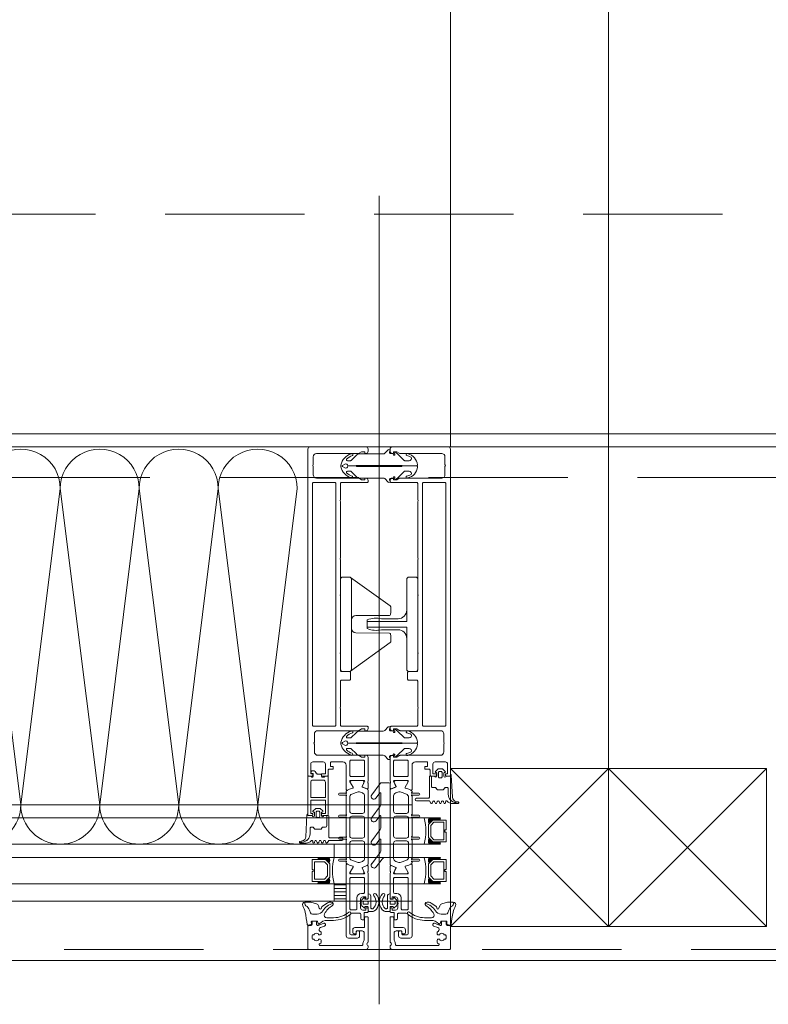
# Model space of a CAD drawing. Header units: millimetres. Extents: x 144573 to 336993, y 74252 to 247042.
# Tile 108 of 256: x 157973 to 158314, y 174595 to 175044. Entities that reach past the tile are written whole.
import ezdxf

# ---------------------------------------------------------------- set-up
doc = ezdxf.new("R2010")
doc.units = ezdxf.units.MM
doc.linetypes.add('ČÁRKOVANÁ', pattern=[19.05, 12.7, -6.35])
doc.layers.add('FASÁDA DETAILNÍ', color=255, linetype='Continuous', lineweight=0)
doc.layers.add('NOVA', color=255, linetype='Continuous', lineweight=0)

# ---------------------------------------------------------------- blocks, each defined once
blk = doc.blocks.new('244748_a')
blk.add_lwpolyline([(8.32, -1.69, 0.082248), (6.34, -0.9, -1.09695), (6.94, -0.1, -0.315353), (11.26, -5.15, -0.480529), (10.87, -5.64), (4.27, -5.64), (4.08, -5.45), (-16.53, -5.45), (-16.72, -5.64), (-20.43, -5.64, 0.574019), (-21.93, -4.78), (-22.99, -5.4, 0.524827), (-22.99, -5.9), (-21.93, -6.52, 0.574021), (-20.43, -5.66), (-16.72, -5.66), (-16.53, -5.85), (4.08, -5.85), (4.27, -5.66), (10.87, -5.66, -0.480529), (11.26, -6.15, -0.326229), (6.88, -11.09, -1.09695), (6.28, -10.3, 0.081457), (8.32, -9.61, 0.599203), (7.48, -8.05), (5.52, -8.05, 0.198965), (5.17, -8.2), (2.22, -11.15), (0.93, -12.01, -0.738038), (0.51, -11.62), (0.87, -11, 1), (0.35, -10.7), (0, -11.3), (-0.98, -11.3, 0.619205), (-1.45, -12.06), (-1.28, -12.43, -0.808139), (-2.04, -13.04), (-3.63, -11.44, 0.198906), (-4.34, -11.15), (-14.99, -11.15, -0.198936), (-16.76, -10.42), (-18.98, -8.2, 0.198942), (-19.33, -8.05), (-20.67, -8.05, 0.500217), (-21.09, -8.73, 0.122037), (-18.5, -10.27, -1.093735), (-19.1, -11.07, -0.240768), (-23.7, -6.07, -0.106226), (-23.7, -5.23, -0.256232), (-19, -0.13, -1.093735), (-18.4, -0.92, 0.116856), (-21.09, -2.57, 0.500217), (-20.67, -3.25), (-19.33, -3.25, 0.198942), (-18.98, -3.1), (-16.75, -0.88, -0.198936), (-14.99, -0.15), (-4.34, -0.15, 0.198907), (-3.63, 0.14), (-2.04, 1.74, -0.808139), (-1.28, 1.13), (-1.45, 0.76, 0.619205), (-0.98, 0), (0, 0), (0.35, -0.6, 1), (0.87, -0.3), (0.51, 0.32, -0.738038), (0.93, 0.71), (2.22, -0.15), (5.17, -3.1, 0.198965), (5.52, -3.25), (7.48, -3.25, 0.599203)], format="xyb", close=True)
blk = doc.blocks.new('236134_0100_s_v')
for points in [[(22.8, -23), (22.8, -5), (42, -5, 0.414214), (43, -4), (43, -1, 0.414214), (42, 0), (1, 0, 0.414214), (0, -1), (0, -4, 0.414214), (1, -5), (20.2, -5), (20.2, -23)], [(15, -5, -0.414214), (19, -9), (19, -16.57, 0.165764), (19.53, -23), (23.47, -23, 0.165764), (24, -16.57), (24, -9, -0.414214), (28, -5)]]:
    blk.add_lwpolyline(points, format="xyb")
blk = doc.blocks.new('236134_0200_s_v')
for points in [[(19.58, 5, -0.41166), (17.58, 6.98), (17.45, 22.25, 0.344217), (17.07, 22.73), (16, 23), (14, 23, 0.240828), (13.19, 22.59), (0.19, 4.59)], [(23.42, 5, 0.41166), (25.42, 6.98), (25.55, 22.25, -0.344217), (25.93, 22.73), (27, 23), (29, 23, -0.240828), (29.81, 22.59), (42.81, 4.59)]]:
    blk.add_lwpolyline(points, format="xyb")
blk.add_lwpolyline([(42, 5), (1, 5, 0.414214), (0, 4), (0, 1, 0.414214), (1, 0), (42, 0, 0.414214), (43, 1), (43, 4, 0.414214)], format="xyb", close=True)
blk = doc.blocks.new('284336')
for points in [[(-0.7, -9.6), (-10, -9.6, 0.414511), (-10.51, -10.11), (-10.51, -15.51, -1), (-11.69, -15.51), (-11.69, -9.6), (-12.69, -8.95, -0.668884), (-12.6, -8.23), (-11.99, -8.01, 0.766384), (-11.99, -7.21), (-12.6, -6.99, -0.76831), (-12.6, -6.23), (-11.99, -6.01, 0.766384), (-11.99, -5.21), (-12.6, -4.99, -0.76831), (-12.6, -4.23), (-11.99, -4.01, 0.766384), (-11.99, -3.21), (-12.6, -2.99, -0.877523), (-12.5, -2.22), (-12.1, -2.22, 0.698129), (-11.83, -1.5, -0.220231), (-12.89, 0.78), (-12.89, 3.45, -0.157143), (-12.82, 3.68), (-12.69, 3.42, -0.067482), (-12.48, 2.53, 0.393136), (-8.66, -1.02), (-6.1, -1.02, -0.414214), (-5.61, -1.51), (-5.61, -2.22, -0.267949), (-5.85, -2.65), (-6.35, -2.93, 0.267949), (-6.61, -3.38), (-6.61, -5.84, 0.267949), (-6.35, -6.29), (-5.85, -6.57, -0.267949), (-5.61, -7), (-5.61, -8.11, 0.414215), (-5.1, -8.62), (-0.41, -8.62), (-0.41, -9.31, -0.414212), (-0.7, -9.6)], [(-0.41, 0), (-0.41, -2, 0.990243), (-0.4, -3.02), (0.9, -3.02, 0.414214), (1.21, -2.71), (1.21, -2.61, -0.668123), (1.71, -2.4), (2.75, -3.45, -0.199004), (2.89, -3.79), (2.89, -5.43, -0.199038), (2.75, -5.77), (1.71, -6.82, -0.668191), (1.21, -6.61), (1.21, -6.51, 0.414214), (0.9, -6.2), (-0.4, -6.2, 0.990269), (-0.41, -7.22), (-0.41, -8.6), (-5.1, -8.6, -0.414215), (-5.59, -8.11), (-5.59, -7, 0.267949), (-5.84, -6.56), (-6.34, -6.27, -0.267949), (-6.59, -5.84), (-6.59, -3.38, -0.267949), (-6.34, -2.95), (-5.84, -2.66, 0.267949), (-5.59, -2.22), (-5.59, -1.51, 0.414214), (-6.1, -1), (-8.66, -1, -0.393156), (-12.46, 2.53, 0.067572), (-12.67, 3.43), (-12.8, 3.7, -0.637545), (-12.12, 3.53), (-11.92, 2.53, 0.344315), (-10.06, 0.91), (0, 0.38, -0.406913), (0.39, 0), (-0.41, 0)], [(1.7, -4.31, 0.414235), (1.2, -3.81), (-0.7, -3.81, 0.414214), (-1.2, -4.31), (-1.2, -4.91, 0.414214), (-0.7, -5.41), (1.2, -5.41, 0.414235), (1.7, -4.91), (1.7, -4.31)]]:
    blk.add_lwpolyline(points, format="xyb", close=True)
blk = doc.blocks.new('nesystémový nástavec 18')
for p, q in [((-17.5, 9.3), (-15.36, 9.3)), ((-15.36, 9.3), (0, 9.3)), ((0, 9.3), (0, 7.8)), ((-18, 6.8), (-18, 8.8)), ((-17, 6.3), (-17.5, 6.3)), ((-11, 8), (-17, 8)), ((-17, 8), (-17, 6.3)), ((-11, 1.3), (-11, 8)), ((-2.8, 8), (-9.7, 8)), ((-9.7, 1.3), (-9.7, 8)), ((-1.8, 2.3), (-1.8, 7)), ((-0.5, 7.3), (-0.5, 6.8)), ((0, 6.3), (0.55, 6.3)), ((0.55, 6.3), (0.95, 5.9)), ((0.95, 5.9), (0.95, 4.8)), ((0.95, 4.8), (0.95, 4.14)), ((-18, 0.5), (-18, 1.8)), ((-17.5, 2.3), (-17, 2.3)), ((-1.8, 0), (-17.5, 0)), ((-17, 2.3), (-17, 1.3)), ((-17, 1.3), (-11, 1.3)), ((-9.7, 1.3), (-2.8, 1.3)), ((0, 0), (-1.8, 0)), ((-0.4, 2.23), (-0.5, 2.04)), ((-0.5, 2.04), (-0.5, 2)), ((1.2, 2.44), (0, 2.44)), ((0, 1.5), (0, 0)), ((0.95, 4.14), (1.2, 4.14)), ((1.2, 1.85), (1.2, 2.44)), ((1.4, 3.94), (1.4, 3.84)), ((1.6, 3.64), (1.6, 3.64)), ((1.8, 1.37), (1.7, 1.35)), ((2.25, 1.63), (1.8, 1.37)), ((2.4, 2.84), (2.4, 1.89))]:
    blk.add_line(p, q)
for centre, radius, start, end in [((-17.5, 8.8), 0.5, 90, 180), ((-15.36, 9.8), 0.5, 270, 270.084), ((-17.5, 6.8), 0.5, 180.0012, 269.9988), ((-2.8, 7), 1, 0, 90), ((0, 7.3), 0.5, 89.9955, 180.0071), ((0, 6.8), 0.5, 179.9949, 270.006), ((0.75, 4.8), 0.2, 359.9656, 0.0344), ((-17.5, 1.8), 0.5, 89.999, 180.0002), ((-17.5, 0.5), 0.5, 180, 270), ((-2.8, 2.3), 1, 270, 0), ((0, 2), 0.5, 179.9716, 270.0327), ((0, 1.94), 0.5, 89.9975, 144.0007), ((1.2, 3.94), 0.2, 359.9707, 90.0249), ((1.7, 1.85), 0.5, 179.9991, 270), ((1.6, 3.84), 0.2, 179.9737, 270.035), ((1.6, 2.84), 0.8, 0.0065, 89.9919), ((2.1, 1.89), 0.3, 299.9815, 0.0183)]:
    blk.add_arc(centre, radius, start, end)
blk = doc.blocks.new('433270')
blk.add_lwpolyline([(1, 0, 0.414364), (0, -1), (0, -1.4, 0.255924), (0.23, -1.83, -0.547723), (0.23, -3.17, 0.255924), (0, -3.6), (0, -14.6, 0.414214), (0.3, -14.9), (1.2, -14.9, 0.414214), (1.7, -14.4), (1.7, -10.3, -0.414214), (2, -10), (6, -10, 0.414248), (7, -9), (7, -7.7, 0.414179), (6.5, -7.2), (5.7, -7.2, 0.414232), (5.4, -7.5), (5.4, -8.2, -0.414198), (5.1, -8.5), (2.8, -8.5, -0.414204), (1.8, -7.5), (1.8, -4.49, -0.147432), (1.97, -3.94, 0.147461), (2.4, -2.5), (2.4, -2.3, -0.414214), (2.9, -1.8), (21.87, -1.8, -0.668178), (22.22, -2.65), (22.16, -2.72, 1), (21.59, -3.29), (21.52, -3.35, 0.198912), (21.38, -3.71), (21.38, -4.05, 0.414214), (22.08, -4.75), (22.38, -4.75, 0.576988), (22.64, -4.3, -0.311246), (24.56, -4.3, 0.576988), (24.82, -4.75), (25.3, -4.75, -0.260065), (25.3, -6.65), (24.82, -6.65, 0.576988), (24.56, -7.1, -0.311246), (22.64, -7.1, 0.576988), (22.38, -6.65), (22.08, -6.65, 0.414214), (21.38, -7.35), (21.38, -7.61, 0.267949), (21.63, -8.04), (21.89, -8.2, -0.637047), (21.73, -10), (19.83, -10.7, 0.315299), (19.5, -11.17), (19.5, -11.49, 0.520567), (20.17, -11.96), (22.83, -10.99, -0.520567), (23.5, -11.46), (23.5, -12.5, 0.414062), (24, -13), (25, -13, 0.414186), (25.5, -12.5), (25.5, -11.5, -0.414182), (26, -11), (27, -11, 0.414214), (27.5, -10.5), (27.5, -0.5, 0.414214), (27, 0), (1, 0)], format="xyb", close=True)
blk = doc.blocks.new('284325')
for points in [[(0.84, -5.23, -0.560316), (0.94, -4.73), (1.94, -4.36, 0.3153), (2.14, -4.08), (2.14, -1.89, 0.451558), (1.8, -1.59), (0.9, -1.7, -0.399586), (0.57, -1.46), (0.3, -0.07, -0.415977), (0.53, 0.29, 0.024107), (6.15, 1.24, 0.076636), (8.99, 2.34, -0.577615), (10.79, 1.3), (10.02, 1.37, 0.283171), (9.08, 0.9, -0.168429), (7.07, -0.74), (5.9, -1.16, 0.315302), (5.24, -2.1), (5.24, -4.21, 0.269719), (6.76, -6.82, -0.194797), (10.18, -11.53, -0.342663), (9.17, -11.17, 0.119207), (5.43, -7.59, 0.578571), (3.63, -8.62), (3.63, -11.77, 0.176415), (6.16, -18.72, -1), (5.24, -19.49, -0.176415), (2.43, -11.77), (2.43, -8.89, 0.208286), (0.84, -5.23)], [(8.95, -6.65), (10.32, -8.78, -0.134555), (10.79, -10.63, -0.339795), (10.19, -11.53, 0.194788), (6.76, -6.81, -0.269736), (5.25, -4.21), (5.25, -2.1, -0.315302), (5.9, -1.17), (7.07, -0.74, 0.168429), (9.09, 0.89, -0.283167), (10.01, 1.36), (10.79, 1.29), (10.79, -0.74, -0.070852), (10.71, -1.3), (9.95, -3.93, -0.241839), (9.08, -4.83), (7.93, -5.22, 0.836024), (8.08, -6.19), (8.11, -6.19, -0.255349), (8.95, -6.65)]]:
    blk.add_lwpolyline(points, format="xyb", close=True)
blk = doc.blocks.new('*U1335')
for points in [[(0, 0, 0.414243), (0.1, 0.1), (0, 0.9, -1.0001), (0.2, 0.9), (0.1, 0.1, 0.414228), (0.2, 0, 0.414228)], [(0.2, 0, 0.414243), (0.3, 0.1), (0.2, 0.9, -1.0001), (0.4, 0.9), (0.3, 0.1, 0.414228), (0.4, 0, 0.414228)], [(0.4, 0, 0.414243), (0.5, 0.1), (0.4, 0.9, -1.0001), (0.6, 0.9), (0.5, 0.1, 0.414228), (0.6, 0, 0.414228)], [(0.6, 0, 0.414243), (0.7, 0.1), (0.6, 0.9, -1.0001), (0.8, 0.9), (0.7, 0.1, 0.414228), (0.8, 0, 0.414228)], [(0.8, 0, 0.414243), (0.9, 0.1), (0.8, 0.9, -1.0001), (1, 0.9), (0.9, 0.1, 0.414228), (1, 0, 0.414228)], [(1, 0, 0.414243), (1.1, 0.1), (1, 0.9, -1.0001), (1.2, 0.9), (1.1, 0.1, 0.414228), (1.2, 0, 0.414228)], [(1.2, 0, 0.414243), (1.3, 0.1), (1.2, 0.9, -1.0001), (1.4, 0.9), (1.3, 0.1, 0.414228), (1.4, 0, 0.414228)], [(1.4, 0, 0.414243), (1.5, 0.1), (1.4, 0.9, -1.0001), (1.6, 0.9), (1.5, 0.1, 0.414228), (1.6, 0, 0.414228)], [(1.6, 0, 0.414243), (1.7, 0.1), (1.6, 0.9, -1.0001), (1.8, 0.9), (1.7, 0.1, 0.414228), (1.8, 0, 0.414228)], [(1.8, 0, 0.414243), (1.9, 0.1), (1.8001, 0.9, -1.0001), (2, 0.9), (1.9001, 0.1, 0.414228), (2, 0, 0.414228)]]:
    blk.add_lwpolyline(points, format="xyb")
blk = doc.blocks.new('288126')
for points in [[(-16.5, 0), (16.5, 0)], [(-21.36, -6.34), (-17.8, -3.69)], [(-17, -2.08), (-17, -0.5)], [(-8.83, -4.3), (-14.11, -4.3)], [(1.81, -4.3), (-3.71, -4.3)], [(12.21, -4.3), (6.93, -4.3)], [(17, -0.5), (17, -3.8)], [(-14.71, -4.5), (-19.87, -8.34)], [(-10.96, -6.34), (-8.71, -4.66)], [(-4.31, -4.5), (-9.47, -8.34)], [(-0.35, -6.36), (1.93, -4.66)], [(6.33, -4.5), (1.14, -8.37)], [(10.05, -6.36), (12.33, -4.66)], [(16.6, -4.6), (11.54, -8.37)]]:
    blk.add_lwpolyline(points)
for centre, radius, start, end in [((16.5, -0.5), 0.5, 0, 90), ((-16.5, -0.5), 0.5, 90, 180), ((16, -3.8), 1, 306.7059, 0), ((-20.61, -7.34), 1.25, 126.7059, 306.7059), ((-10.21, -7.34), 1.25, 126.7059, 306.7059), ((0.4, -7.37), 1.25, 126.7059, 306.7059), ((10.8, -7.37), 1.25, 126.7059, 306.7059)]:
    blk.add_arc(centre, radius, start, end)
at = {"extrusion": (0, 0, -1)}
for centre, radius, start, end in [((19, -2.08), 2, 180, 233.2941), ((14.11, -5.3), 1, 53.2941, 90), ((8.83, -4.5), 0.2, 90, 233.2941), ((3.71, -5.3), 1, 53.2941, 90), ((-1.81, -4.5), 0.2, 90, 233.2941), ((-6.93, -5.3), 1, 53.2941, 90), ((-12.21, -4.5), 0.2, 90, 233.2941)]:
    blk.add_arc(centre, radius, start, end, dxfattribs=at)
blk = doc.blocks.new('246426')
for points in [[(-1.84, 0.64), (-2.86, -0.38, 0.198926), (-3.15, -1.09), (-3.15, -2.31, 0.198926), (-2.86, -3.02), (-1.84, -4.04, 0.637051), (-1.5, -3.92), (-1.45, -3.4), (-0.3, -3.4, -0.41484), (0, -3.7), (0, -5.19, 0.414232), (0.5, -5.69), (2.14, -5.69, 0.071862), (2.2, -5.68, 0.157876), (3.73, -4.64, 0.360336), (3.48, 2.39, 0.964062), (2.54, 1.48, -0.403385), (2.25, -4.34, -0.190964), (2.11, -4.39), (1.7, -4.39, -0.414214), (1.2, -3.89), (1.2, 1.31, 0.414201), (0.2, 2.31), (0, 2.31), (0, 0.3, -0.414214), (-0.3, 0), (-1.45, 0), (-1.5, 0.52, 0.637051), (-1.84, 0.64)], [(-2.25, -1.4, -0.414214), (-1.85, -1), (-0.4, -1, -0.414214), (0, -1.4), (0, -2, -0.414214), (-0.4, -2.4), (-1.85, -2.4, -0.414214), (-2.25, -2), (-2.25, -1.4)]]:
    blk.add_lwpolyline(points, format="xyb", close=True)

msp = doc.modelspace()

# ---------------------------------------------------------------- hatches: boundary and pattern name
at = {"layer": 'FASÁDA DETAILNÍ'}
h = msp.add_hatch(dxfattribs=at)
h.set_pattern_fill('ANSI31', color=256, scale=0.5, angle=495)
h.set_pattern_definition([(180, (147801.5588, 130529.9017), (-7e-16, -1.5875), [])])
h.paths.add_polyline_path([(158115.98, 174650.259), (158121.48, 174650.259), (158121.48, 174642.259), (158115.98, 174642.259)])

# ---------------------------------------------------------------- linework, layer by layer
for p, q in [((158136.48, 174595.313), (158136.48, 174963.55)), ((159754.98, 174849.259), (157117.98, 174849.259)), ((158151.479, 174686.259), (152900.48, 174686.259)), ((158151.479, 174686.259), (157106.98, 174686.259)), ((152900.48, 174680.259), (158164.518, 174680.259)), ((157106.98, 174680.259), (158164.518, 174680.259)), ((158164.518, 174668.259), (152900.48, 174668.259)), ((158164.518, 174668.259), (157106.98, 174668.259)), ((158115.98, 174668.259), (157706.98, 174668.259)), ((158115.98, 174668.259), (158115.98, 174662.259)), ((152900.48, 174662.259), (158164.518, 174662.259)), ((157106.98, 174662.259), (158164.518, 174662.259)), ((157706.98, 174662.259), (158115.98, 174662.259)), ((158164.518, 174650.259), (152900.48, 174650.259)), ((158164.518, 174650.259), (157106.98, 174650.259)), ((158115.98, 174650.259), (157706.98, 174650.259)), ((158115.98, 174642.259), (158115.98, 174650.259)), ((152900.48, 174642.259), (158151.48, 174642.259)), ((157106.98, 174642.259), (158151.48, 174642.259)), ((157706.98, 174642.259), (158115.98, 174642.259))]:
    msp.add_line(p, q, dxfattribs=at)
for points in [[(173301.48, 174615.259), (146721.48, 174615.259), (146721.48, 198295.259), (173301.48, 198295.259)], [(173061.48, 174855.259), (146961.48, 174855.259), (146961.48, 198055.259), (173061.48, 198055.259)], [(158240.98, 174702.759), (158240.98, 174630.759), (158168.98, 174630.759), (158168.98, 174702.759)], [(158312.98, 174702.759), (158312.98, 174630.759), (158240.98, 174630.759), (158240.98, 174702.759)], [(158166.98, 174679.259), (158160.98, 174679.259), (158158.98, 174677.259), (158158.98, 174671.259), (158160.98, 174669.259), (158166.98, 174669.259), (158166.98, 174673.759), (158166.48, 174673.759), (158166.48, 174674.759), (158166.98, 174674.759)], [(158165.98, 174670.259), (158165.98, 174678.259), (158161.394, 174678.259), (158159.98, 174676.844), (158159.98, 174671.811), (158161.394, 174670.259)], [(158105.98, 174661.259), (158111.98, 174661.259), (158113.98, 174659.259), (158113.98, 174653.259), (158111.98, 174651.259), (158105.98, 174651.259), (158105.98, 174655.759), (158106.48, 174655.759), (158106.48, 174656.759), (158105.98, 174656.759)], [(158106.98, 174652.259), (158106.98, 174660.259), (158111.566, 174660.259), (158112.98, 174658.844), (158112.98, 174653.811), (158111.566, 174652.259)], [(158166.98, 174661.259), (158160.98, 174661.259), (158158.98, 174659.259), (158158.98, 174653.259), (158160.98, 174651.259), (158166.98, 174651.259), (158166.98, 174655.759), (158166.48, 174655.759), (158166.48, 174656.759), (158166.98, 174656.759)], [(158165.98, 174652.259), (158165.98, 174660.259), (158161.394, 174660.259), (158159.98, 174658.844), (158159.98, 174653.811), (158161.394, 174652.259)], [(158115.98, 174642.259), (158121.48, 174642.259), (158121.48, 174650.259), (158115.98, 174650.259)]]:
    msp.add_lwpolyline(points, close=True, dxfattribs=at)
at = {"layer": 'FASÁDA DETAILNÍ', "linetype": 'ČÁRKOVANÁ', "ltscale": 5}
for points in [[(173296.48, 174620.259), (146726.48, 174620.259), (146726.48, 198290.259), (173296.48, 198290.259)], [(173081.48, 174835.259), (146941.48, 174835.259), (146941.48, 198075.259), (173081.48, 198075.259)], [(172961.48, 174955.259), (147061.48, 174955.259), (147061.48, 197955.259), (172961.48, 197955.259)]]:
    msp.add_lwpolyline(points, close=True, dxfattribs=at)
at = {"layer": 'FASÁDA DETAILNÍ'}
for points in [[(158240.98, 174702.759), (158240.98, 175573.259)], [(158104.98, 174849.259), (157717.98, 174849.259)], [(158168.98, 174702.759), (158240.98, 174630.759)], [(158168.98, 174630.759), (158240.98, 174702.759)], [(158240.98, 174702.759), (158312.98, 174630.759)], [(158240.98, 174630.759), (158312.98, 174702.759)]]:
    msp.add_lwpolyline(points, dxfattribs=at)
for points in [[(158103.98, 174848.259), (158103.98, 174699.759, 0.4142136), (158104.48, 174699.259), (158105.78, 174699.259, 0.4142197), (158106.28, 174699.759), (158106.28, 174700.259), (158105.28, 174700.259), (158105.28, 174704.759, -0.4142136), (158106.28, 174705.759), (158110.98, 174705.759, -0.4142136), (158111.98, 174704.759), (158111.98, 174700.259), (158110.28, 174700.259), (158110.28, 174699.759, 0.4142012), (158110.78, 174699.259), (158112.78, 174699.259, 0.4142136), (158113.28, 174699.759), (158113.28, 174701.902, -0.4142136), (158113.78, 174702.402), (158115.58, 174702.402), (158115.58, 174703.653), (158114.38, 174703.653), (158114.38, 174705.459, -0.4142136), (158114.68, 174705.759), (158119.979, 174705.759, -0.4141667), (158121.479, 174704.259), (158121.48, 174697.261), (158121.48, 174693.161, 0.5773503), (158122.08, 174692.814), (158122.943, 174693.313), (158124.435, 174693.741, 0.4887011), (158124.612, 174694.18), (158123.18, 174696.645), (158123.18, 174697.066, -0.4325656), (158123.38, 174697.261), (158129.685, 174697.261, -0.5483974), (158129.87, 174696.979), (158128.802, 174694.596, 0.4253361), (158128.91, 174694.328), (158130.933, 174693.512, 0.5315629), (158131.483, 174693.883), (158131.483, 174695.947, 0.2313061), (158131.367, 174696.184, -0.3061853), (158131.263, 174696.503), (158131.48, 174697.261), (158131.48, 174707.764, 0.4142136), (158130.48, 174708.764), (158129.98, 174708.764), (158129.98, 174707.964), (158128.48, 174707.964), (158127.336, 174708.625, 0.1316504), (158126.836, 174708.759), (158108.472, 174708.759, -0.4142136), (158106.972, 174710.259), (158106.972, 174713.759, -0.3999851), (158106.972, 174714.759), (158106.972, 174718.459, -0.4142136), (158108.472, 174719.959), (158126.836, 174719.959, 0.1316504), (158127.336, 174720.093), (158128.48, 174720.753), (158129.98, 174720.753), (158129.98, 174719.953), (158130.48, 174719.953, 0.4142136), (158131.48, 174720.953), (158131.48, 174721.459, 0.4142136), (158130.98, 174721.959), (158119.38, 174721.959, -0.4142136), (158118.88, 174722.459), (158118.88, 174729.859, -0.3999851), (158118.88, 174730.859), (158118.88, 174742.459, -0.4142136), (158119.38, 174742.959), (158122.98, 174742.959, 0.4142136), (158123.48, 174743.459), (158123.48, 174746.459, 0.4142136), (158122.98, 174746.959), (158119.38, 174746.959, -0.4142136), (158118.88, 174747.459), (158118.88, 174754.759, -0.38324), (158118.88, 174755.759), (158118.88, 174781.259, -0.38324), (158118.88, 174782.259), (158118.88, 174797.759, -0.38324), (158118.88, 174798.759), (158118.88, 174824.259, -0.38324), (158118.88, 174825.259), (158118.88, 174832.559, -0.4142136), (158119.38, 174833.059), (158130.98, 174833.059, 0.4142136), (158131.48, 174833.559), (158131.48, 174834.059, 0.4142136), (158130.48, 174835.059), (158129.98, 174835.059), (158129.98, 174834.259), (158128.48, 174834.259), (158127.326, 174834.925, 0.1169365), (158126.826, 174835.059), (158107.972, 174835.059, -0.4142315), (158106.472, 174836.559), (158106.472, 174840.269, -0.3999851), (158106.472, 174841.269), (158106.472, 174844.759, -0.4142315), (158107.972, 174846.259), (158126.826, 174846.259, 0.1169365), (158127.326, 174846.393), (158128.48, 174847.059), (158129.98, 174847.059), (158129.98, 174846.259), (158130.48, 174846.259, 0.4142136), (158131.48, 174847.259), (158131.48, 174848.259, 0.4142136), (158130.48, 174849.259), (158104.98, 174849.259, 0.4142135), (158103.98, 174848.259)], [(158168.98, 174848.259), (158168.98, 174699.759, -0.4142136), (158168.48, 174699.259), (158167.18, 174699.259, -0.4142197), (158166.68, 174699.759), (158166.68, 174700.259), (158167.68, 174700.259), (158167.68, 174704.759, 0.4142136), (158166.68, 174705.759), (158161.98, 174705.759, 0.4142136), (158160.98, 174704.759), (158160.98, 174700.259), (158162.68, 174700.259), (158162.68, 174699.759, -0.4142012), (158162.18, 174699.259), (158160.18, 174699.259, -0.4142136), (158159.68, 174699.759), (158159.68, 174701.902, 0.4142136), (158159.18, 174702.402), (158157.38, 174702.402), (158157.38, 174703.653), (158158.58, 174703.653), (158158.58, 174705.459, 0.4142136), (158158.28, 174705.759), (158152.981, 174705.759, 0.4141667), (158151.481, 174704.259), (158151.48, 174697.261), (158151.48, 174693.161, -0.5773503), (158150.88, 174692.814), (158150.017, 174693.313), (158148.525, 174693.741, -0.4887011), (158148.348, 174694.18), (158149.78, 174696.645), (158149.78, 174697.066, 0.4325656), (158149.58, 174697.261), (158143.275, 174697.261, 0.5483974), (158143.09, 174696.979), (158144.158, 174694.596, -0.4253361), (158144.051, 174694.328), (158142.027, 174693.512, -0.5315629), (158141.478, 174693.883), (158141.478, 174695.947, -0.2313061), (158141.593, 174696.184, 0.3061853), (158141.697, 174696.503), (158141.48, 174697.261), (158141.48, 174707.764, -0.4142136), (158142.48, 174708.764), (158142.98, 174708.764), (158142.98, 174707.964), (158144.48, 174707.964), (158145.624, 174708.625, -0.1316504), (158146.124, 174708.759), (158164.488, 174708.759, 0.4142136), (158165.988, 174710.259), (158165.988, 174713.759, 0.3999851), (158165.988, 174714.759), (158165.988, 174718.459, 0.4142136), (158164.488, 174719.959), (158146.124, 174719.959, -0.1316504), (158145.624, 174720.093), (158144.48, 174720.753), (158142.98, 174720.753), (158142.98, 174719.953), (158142.48, 174719.953, -0.4142136), (158141.48, 174720.953), (158141.48, 174721.459, -0.4142136), (158141.98, 174721.959), (158153.58, 174721.959, 0.4142136), (158154.08, 174722.459), (158154.08, 174729.859, 0.3999851), (158154.08, 174730.859), (158154.08, 174742.459, 0.4142136), (158153.58, 174742.959), (158149.98, 174742.959, -0.4142136), (158149.48, 174743.459), (158149.48, 174746.459, -0.4142136), (158149.98, 174746.959), (158153.58, 174746.959, 0.4142136), (158154.08, 174747.459), (158154.08, 174754.759, 0.38324), (158154.08, 174755.759), (158154.08, 174781.259, 0.38324), (158154.08, 174782.259), (158154.08, 174797.759, 0.38324), (158154.08, 174798.759), (158154.08, 174824.259, 0.38324), (158154.08, 174825.259), (158154.08, 174832.559, 0.4142136), (158153.58, 174833.059), (158141.98, 174833.059, -0.4142136), (158141.48, 174833.559), (158141.48, 174834.059, -0.4142136), (158142.48, 174835.059), (158142.98, 174835.059), (158142.98, 174834.259), (158144.48, 174834.259), (158145.634, 174834.925, -0.1169365), (158146.134, 174835.059), (158164.988, 174835.059, 0.4142315), (158166.488, 174836.559), (158166.488, 174840.269, 0.3999851), (158166.488, 174841.269), (158166.488, 174844.759, 0.4142315), (158164.988, 174846.259), (158146.134, 174846.259, -0.1169365), (158145.634, 174846.393), (158144.48, 174847.059), (158142.98, 174847.059), (158142.98, 174846.259), (158142.48, 174846.259, -0.4142136), (158141.48, 174847.259), (158141.48, 174848.259, -0.4142136), (158142.48, 174849.259), (158167.98, 174849.259, -0.4142135), (158168.98, 174848.259)], [(158106.08, 174722.459), (158106.08, 174832.559, -0.4142136), (158106.58, 174833.059), (158116.28, 174833.059, -0.4142136), (158116.78, 174832.559), (158116.78, 174722.459, -0.4142136), (158116.28, 174721.959), (158106.58, 174721.959, -0.4142136), (158106.08, 174722.459)], [(158166.88, 174722.459), (158166.88, 174832.559, 0.4142136), (158166.38, 174833.059), (158156.68, 174833.059, 0.4142136), (158156.18, 174832.559), (158156.18, 174722.459, 0.4142136), (158156.68, 174721.959), (158166.38, 174721.959, 0.4142136), (158166.88, 174722.459)], [(158129.38, 174706.559, -0.4142136), (158129.88, 174706.059), (158129.88, 174699.559, -0.4142136), (158129.38, 174699.059), (158123.68, 174699.059, -0.4142136), (158123.18, 174699.559), (158123.18, 174706.059, -0.4142136), (158123.68, 174706.559), (158129.38, 174706.559)], [(158143.58, 174706.559, 0.4142136), (158143.08, 174706.059), (158143.08, 174699.559, 0.4142136), (158143.58, 174699.059), (158149.28, 174699.059, 0.4142136), (158149.78, 174699.559), (158149.78, 174706.059, 0.4142136), (158149.28, 174706.559), (158143.58, 174706.559)], [(158131.48, 174692.92), (158131.481, 174681.009), (158131.48, 174659.098, -0.3058367), (158131.167, 174658.634), (158128.88, 174657.711, 0.4253361), (158128.772, 174657.444), (158129.489, 174655.825, -0.5437525), (158128.804, 174654.769), (158123.9, 174654.769, -0.5781822), (158123.381, 174655.67), (158124.642, 174657.862, 0.4885049), (158124.466, 174658.301), (158122.951, 174658.735), (158121.63, 174659.498, -0.2824777), (158121.481, 174659.774), (158121.481, 174660.219, 1.4470094), (158121.349, 174660.569), (158118.381, 174660.569, -1), (158118.381, 174661.369), (158121.349, 174661.369, 1.4470094), (158121.481, 174661.719), (158121.481, 174670.259, 1.4470094), (158121.349, 174670.609), (158118.381, 174670.609, -1), (158118.381, 174671.409), (158121.349, 174671.409, 1.4470094), (158121.481, 174671.759), (158121.481, 174680.259, 1.4470094), (158121.349, 174680.609), (158118.381, 174680.609, -1), (158118.381, 174681.409), (158121.349, 174681.409, 1.4470094), (158121.481, 174681.759), (158121.481, 174690.299, 1.4470094), (158121.349, 174690.649), (158118.381, 174690.649, -1), (158118.381, 174691.449), (158121.349, 174691.449, 1.4470094), (158121.481, 174691.799), (158121.481, 174692.244, -0.2824777), (158121.63, 174692.52), (158122.951, 174693.282), (158124.466, 174693.717, 0.4885049), (158124.642, 174694.156), (158123.381, 174696.347, -0.5781822), (158123.9, 174697.249), (158128.804, 174697.249, -0.5437525), (158129.489, 174696.192), (158128.772, 174694.574, 0.4253361), (158128.88, 174694.306), (158131.167, 174693.383, -0.3058367), (158131.48, 174692.92)], [(158141.48, 174692.92), (158141.479, 174681.009), (158141.48, 174659.098, 0.3058367), (158141.793, 174658.634), (158144.08, 174657.711, -0.4253361), (158144.188, 174657.444), (158143.471, 174655.825, 0.5437525), (158144.156, 174654.769), (158149.06, 174654.769, 0.5781822), (158149.579, 174655.67), (158148.318, 174657.862, -0.4885049), (158148.494, 174658.301), (158150.009, 174658.735), (158151.33, 174659.498, 0.2824777), (158151.479, 174659.774), (158151.479, 174660.219, -1.4470094), (158151.612, 174660.569), (158154.579, 174660.569, 1), (158154.579, 174661.369), (158151.612, 174661.369, -1.4470094), (158151.479, 174661.719), (158151.479, 174670.259, -1.4470094), (158151.612, 174670.609), (158154.579, 174670.609, 1), (158154.579, 174671.409), (158151.612, 174671.409, -1.4470094), (158151.479, 174671.759), (158151.479, 174680.259, -1.4470094), (158151.612, 174680.609), (158154.579, 174680.609, 1), (158154.579, 174681.409), (158151.612, 174681.409, -1.4470094), (158151.479, 174681.759), (158151.479, 174690.299, -1.4470094), (158151.612, 174690.649), (158154.579, 174690.649, 1), (158154.579, 174691.449), (158151.612, 174691.449, -1.4470094), (158151.479, 174691.799), (158151.479, 174692.244, 0.2824777), (158151.33, 174692.52), (158150.009, 174693.282), (158148.494, 174693.717, -0.4885049), (158148.318, 174694.156), (158149.579, 174696.347, 0.5781822), (158149.06, 174697.249), (158144.156, 174697.249, 0.5437525), (158143.471, 174696.192), (158144.188, 174694.574, -0.4253361), (158144.08, 174694.306), (158141.793, 174693.383, 0.3058367), (158141.48, 174692.92)], [(158129.881, 174683.309), (158129.881, 174690.209, 0.3249157), (158128.845, 174691.636), (158127.994, 174691.912, 0.1764286), (158125.943, 174691.84), (158124.018, 174691.061, 0.305619), (158123.081, 174689.671), (158123.081, 174683.309, 0.4142178), (158124.081, 174682.309), (158128.881, 174682.309, 0.4142178), (158129.881, 174683.309)], [(158143.079, 174683.309), (158143.079, 174690.209, -0.3249157), (158144.116, 174691.636), (158144.966, 174691.912, -0.1764286), (158147.018, 174691.84), (158148.942, 174691.061, -0.305619), (158149.879, 174689.671), (158149.879, 174683.309, -0.4142178), (158148.879, 174682.309), (158144.079, 174682.309, -0.4142178), (158143.079, 174683.309)], [(158129.881, 174672.009), (158129.881, 174680.009, 0.4142136), (158128.881, 174681.009), (158124.081, 174681.009, 0.4142136), (158123.081, 174680.009), (158123.081, 174672.009, 0.4142136), (158124.081, 174671.009), (158128.881, 174671.009, 0.4142136), (158129.881, 174672.009)], [(158143.079, 174672.009), (158143.079, 174680.009, -0.4142136), (158144.079, 174681.009), (158148.879, 174681.009, -0.4142136), (158149.879, 174680.009), (158149.879, 174672.009, -0.4142136), (158148.879, 174671.009), (158144.079, 174671.009, -0.4142136), (158143.079, 174672.009)], [(158129.881, 174661.808), (158129.881, 174668.709, 0.4142178), (158128.881, 174669.709), (158124.081, 174669.709, 0.4142178), (158123.081, 174668.709), (158123.081, 174662.346, 0.305619), (158124.018, 174660.956), (158125.943, 174660.178, 0.1764286), (158127.994, 174660.106), (158128.845, 174660.382, 0.3249157), (158129.881, 174661.808)], [(158143.079, 174661.808), (158143.079, 174668.709, -0.4142178), (158144.079, 174669.709), (158148.879, 174669.709, -0.4142178), (158149.879, 174668.709), (158149.879, 174662.346, -0.305619), (158148.942, 174660.956), (158147.018, 174660.178, -0.1764286), (158144.966, 174660.106), (158144.116, 174660.382, -0.3249157), (158143.079, 174661.808)], [(158131.48, 174654.759), (158131.48, 174643.759, -0.4144257), (158130.98, 174643.259), (158130.487, 174643.259), (158130.487, 174644.259), (158128.987, 174644.259, 0.4142136), (158127.987, 174643.259), (158127.987, 174641.759, 0.3999851), (158127.987, 174640.759), (158127.987, 174639.259, 0.4142136), (158128.987, 174638.259), (158130.48, 174638.259), (158130.48, 174639.259), (158130.98, 174639.259, -0.4144559), (158131.48, 174638.758), (158131.479, 174637.458, -0.4139712), (158131.179, 174637.159), (158129.98, 174637.159, 0.4142136), (158129.68, 174636.859), (158129.68, 174633.859), (158128.68, 174633.859, -0.4142136), (158128.18, 174634.359), (158128.18, 174636.259, 0.4142136), (158127.68, 174636.759), (158124.18, 174636.759, 0.4142056), (158123.18, 174635.759), (158123.18, 174627.459, 0.4142063), (158123.68, 174626.959), (158125.58, 174626.959, 0.414219), (158126.08, 174627.459), (158126.08, 174628.259, -0.4142136), (158126.58, 174628.759), (158127.08, 174628.759, -0.4142136), (158127.58, 174628.259), (158127.58, 174626.459, -0.4142136), (158126.58, 174625.459), (158122.48, 174625.459, -0.4142136), (158121.48, 174626.459), (158121.48, 174654.759), (158121.48, 174658.859, -0.5773503), (158122.08, 174659.205), (158122.943, 174658.707), (158124.435, 174658.279, -0.4887011), (158124.612, 174657.84), (158123.18, 174655.374), (158123.18, 174654.954, 0.4325656), (158123.38, 174654.759), (158129.685, 174654.759, 0.5483974), (158129.87, 174655.04), (158128.802, 174657.424, -0.4253361), (158128.91, 174657.691), (158130.933, 174658.508, -0.5315625), (158131.483, 174658.137), (158131.483, 174656.073, -0.2313061), (158131.367, 174655.836, 0.3061853), (158131.263, 174655.517), (158131.48, 174654.759)], [(158141.48, 174654.759), (158141.48, 174643.759, 0.4144257), (158141.98, 174643.259), (158142.473, 174643.259), (158142.473, 174644.259), (158143.973, 174644.259, -0.4142136), (158144.973, 174643.259), (158144.973, 174641.759, -0.3999851), (158144.973, 174640.759), (158144.973, 174639.259, -0.4142136), (158143.973, 174638.259), (158142.48, 174638.259), (158142.48, 174639.259), (158141.98, 174639.259, 0.4144559), (158141.48, 174638.758), (158141.481, 174637.458, 0.4139712), (158141.781, 174637.159), (158142.98, 174637.159, -0.4142136), (158143.28, 174636.859), (158143.28, 174633.859), (158144.28, 174633.859, 0.4142136), (158144.78, 174634.359), (158144.78, 174636.259, -0.4142136), (158145.28, 174636.759), (158148.78, 174636.759, -0.4142056), (158149.78, 174635.759), (158149.78, 174627.459, -0.4142063), (158149.28, 174626.959), (158147.38, 174626.959, -0.414219), (158146.88, 174627.459), (158146.88, 174628.259, 0.4142136), (158146.38, 174628.759), (158145.88, 174628.759, 0.4142136), (158145.38, 174628.259), (158145.38, 174626.459, 0.4142136), (158146.38, 174625.459), (158150.48, 174625.459, 0.4142136), (158151.48, 174626.459), (158151.48, 174654.759), (158151.48, 174658.859, 0.5773503), (158150.88, 174659.205), (158150.017, 174658.707), (158148.525, 174658.279, 0.4887011), (158148.348, 174657.84), (158149.78, 174655.374), (158149.78, 174654.954, -0.4325656), (158149.58, 174654.759), (158143.275, 174654.759, -0.5483974), (158143.09, 174655.04), (158144.158, 174657.424, 0.4253361), (158144.051, 174657.691), (158142.027, 174658.508, 0.5315625), (158141.478, 174658.137), (158141.478, 174656.073, 0.2313061), (158141.593, 174655.836, -0.3061853), (158141.697, 174655.517), (158141.48, 174654.759)], [(158123.18, 174652.559), (158123.18, 174638.859, 0.4142136), (158123.68, 174638.359), (158125.887, 174638.359, 0.4142136), (158126.387, 174638.859), (158126.387, 174643.829, -0.4111388), (158128.387, 174645.859), (158129.38, 174645.859, 0.4142136), (158129.88, 174646.359), (158129.88, 174652.559, 0.4142136), (158129.38, 174653.059), (158123.68, 174653.059, 0.4142136), (158123.18, 174652.559)], [(158149.78, 174652.559), (158149.78, 174638.859, -0.4142136), (158149.28, 174638.359), (158147.073, 174638.359, -0.4142136), (158146.573, 174638.859), (158146.573, 174643.829, 0.4111388), (158144.573, 174645.859), (158143.58, 174645.859, -0.4142136), (158143.08, 174646.359), (158143.08, 174652.559, -0.4142136), (158143.58, 174653.059), (158149.28, 174653.059, -0.4142136), (158149.78, 174652.559)]]:
    msp.add_lwpolyline(points, format="xyb", close=True, dxfattribs=at)
for centre, radius, start, end in [((158240.98, 174702.759), 870.5, 0, 90), ((158135.089, 174674.259), 22.699, 344.67278, 15.32722), ((158162.531, 174678.907), 3.546, 157.59095, 202.70618), ((158162.164, 174679.021), 2.897, 154.70485, 204.69333), ((158161.815, 174679.189), 2.248, 151.59719, 208.47266), ((158161.571, 174679.334), 1.712, 147.31435, 212.70505), ((158161.411, 174679.473), 1.263, 141.50044, 218.03437), ((158161.321, 174679.621), 0.879, 133.50356, 226.00509), ((158161.333, 174679.759), 0.596, 123.03656, 236.96344), ((158161.625, 174679.759), 0.596, 123.03656, 236.96344), ((158161.918, 174679.759), 0.596, 123.03656, 236.96344), ((158162.21, 174679.759), 0.596, 123.03656, 236.96344), ((158162.503, 174679.759), 0.596, 123.03656, 236.96344), ((158162.795, 174679.759), 0.596, 123.03656, 236.96344), ((158163.088, 174679.759), 0.596, 123.03656, 236.96344), ((158163.38, 174679.759), 0.596, 123.03656, 236.96344), ((158163.673, 174679.759), 0.596, 123.03656, 236.96344), ((158163.965, 174679.759), 0.596, 123.03656, 236.96344), ((158164.258, 174679.759), 0.596, 123.03656, 236.96344), ((158164.55, 174679.759), 0.596, 123.03656, 236.96344), ((158164.843, 174679.759), 0.596, 123.03656, 236.96344), ((158162.531, 174669.61), 3.546, 157.29382, 202.40905), ((158162.164, 174669.496), 2.897, 155.30667, 205.29515), ((158161.815, 174669.328), 2.248, 151.52734, 208.40281), ((158161.571, 174669.183), 1.712, 147.29495, 212.68565), ((158161.411, 174669.045), 1.263, 141.96563, 218.49956), ((158161.321, 174668.896), 0.879, 133.99491, 226.49644), ((158161.333, 174668.759), 0.596, 123.03656, 236.96344), ((158161.625, 174668.759), 0.596, 123.03656, 236.96344), ((158161.918, 174668.759), 0.596, 123.03656, 236.96344), ((158162.21, 174668.759), 0.596, 123.03656, 236.96344), ((158162.503, 174668.759), 0.596, 123.03656, 236.96344), ((158162.795, 174668.759), 0.596, 123.03656, 236.96344), ((158163.088, 174668.759), 0.596, 123.03656, 236.96344), ((158163.38, 174668.759), 0.596, 123.03656, 236.96344), ((158163.673, 174668.759), 0.596, 123.03656, 236.96344), ((158163.965, 174668.759), 0.596, 123.03656, 236.96344), ((158164.258, 174668.759), 0.596, 123.03656, 236.96344), ((158164.55, 174668.759), 0.596, 123.03656, 236.96344), ((158164.843, 174668.759), 0.596, 123.03656, 236.96344), ((158108.117, 174661.759), 0.596, 303.03656, 56.96344), ((158108.41, 174661.759), 0.596, 303.03656, 56.96344), ((158108.702, 174661.759), 0.596, 303.03656, 56.96344), ((158108.995, 174661.759), 0.596, 303.03656, 56.96344), ((158109.287, 174661.759), 0.596, 303.03656, 56.96344), ((158109.58, 174661.759), 0.596, 303.03656, 56.96344), ((158109.872, 174661.759), 0.596, 303.03656, 56.96344), ((158110.165, 174661.759), 0.596, 303.03656, 56.96344), ((158110.457, 174661.759), 0.596, 303.03656, 56.96344), ((158110.75, 174661.759), 0.596, 303.03656, 56.96344), ((158111.042, 174661.759), 0.596, 303.03656, 56.96344), ((158111.335, 174661.759), 0.596, 303.03656, 56.96344), ((158111.627, 174661.759), 0.596, 303.03656, 56.96344), ((158111.64, 174661.621), 0.879, 313.99491, 46.49644), ((158111.549, 174661.473), 1.263, 321.96563, 38.49956), ((158111.389, 174661.334), 1.712, 327.29495, 32.68565), ((158111.145, 174661.189), 2.248, 331.52734, 28.40281), ((158110.796, 174661.021), 2.897, 335.30667, 25.29515), ((158110.429, 174660.907), 3.546, 337.29382, 22.40905), ((158137.871, 174656.259), 22.699, 164.67278, 195.32722), ((158135.089, 174656.259), 22.699, 344.67278, 15.32722), ((158162.531, 174660.907), 3.546, 157.59095, 202.70618), ((158162.164, 174661.021), 2.897, 154.70485, 204.69333), ((158161.815, 174661.189), 2.248, 151.59719, 208.47266), ((158161.571, 174661.334), 1.712, 147.31435, 212.70505), ((158161.411, 174661.473), 1.263, 141.50044, 218.03437), ((158161.321, 174661.621), 0.879, 133.50356, 226.00509), ((158161.333, 174661.759), 0.596, 123.03656, 236.96344), ((158161.625, 174661.759), 0.596, 123.03656, 236.96344), ((158161.918, 174661.759), 0.596, 123.03656, 236.96344), ((158162.21, 174661.759), 0.596, 123.03656, 236.96344), ((158162.503, 174661.759), 0.596, 123.03656, 236.96344), ((158162.795, 174661.759), 0.596, 123.03656, 236.96344), ((158163.088, 174661.759), 0.596, 123.03656, 236.96344), ((158163.38, 174661.759), 0.596, 123.03656, 236.96344), ((158163.673, 174661.759), 0.596, 123.03656, 236.96344), ((158163.965, 174661.759), 0.596, 123.03656, 236.96344), ((158164.258, 174661.759), 0.596, 123.03656, 236.96344), ((158164.55, 174661.759), 0.596, 123.03656, 236.96344), ((158164.843, 174661.759), 0.596, 123.03656, 236.96344), ((158108.117, 174650.759), 0.596, 303.03656, 56.96344), ((158108.41, 174650.759), 0.596, 303.03656, 56.96344), ((158108.702, 174650.759), 0.596, 303.03656, 56.96344), ((158108.995, 174650.759), 0.596, 303.03656, 56.96344), ((158109.287, 174650.759), 0.596, 303.03656, 56.96344), ((158109.58, 174650.759), 0.596, 303.03656, 56.96344), ((158109.872, 174650.759), 0.596, 303.03656, 56.96344), ((158110.165, 174650.759), 0.596, 303.03656, 56.96344), ((158110.457, 174650.759), 0.596, 303.03656, 56.96344), ((158110.75, 174650.759), 0.596, 303.03656, 56.96344), ((158111.042, 174650.759), 0.596, 303.03656, 56.96344), ((158111.335, 174650.759), 0.596, 303.03656, 56.96344), ((158111.627, 174650.759), 0.596, 303.03656, 56.96344), ((158111.64, 174650.896), 0.879, 313.50356, 46.00509), ((158111.549, 174651.045), 1.263, 321.50044, 38.03437), ((158111.389, 174651.183), 1.712, 327.31435, 32.70505), ((158111.145, 174651.328), 2.248, 331.59719, 28.47266), ((158110.796, 174651.496), 2.897, 334.70485, 24.69333), ((158110.429, 174651.61), 3.546, 337.59095, 22.70618), ((158162.531, 174651.61), 3.546, 157.29382, 202.40905), ((158162.164, 174651.496), 2.897, 155.30667, 205.29515), ((158161.815, 174651.328), 2.248, 151.52734, 208.40281), ((158161.571, 174651.183), 1.712, 147.29495, 212.68565), ((158161.411, 174651.045), 1.263, 141.96563, 218.49956), ((158161.321, 174650.896), 0.879, 133.99491, 226.49644), ((158161.333, 174650.759), 0.596, 123.03656, 236.96344), ((158161.625, 174650.759), 0.596, 123.03656, 236.96344), ((158161.918, 174650.759), 0.596, 123.03656, 236.96344), ((158162.21, 174650.759), 0.596, 123.03656, 236.96344), ((158162.503, 174650.759), 0.596, 123.03656, 236.96344), ((158162.795, 174650.759), 0.596, 123.03656, 236.96344), ((158163.088, 174650.759), 0.596, 123.03656, 236.96344), ((158163.38, 174650.759), 0.596, 123.03656, 236.96344), ((158163.673, 174650.759), 0.596, 123.03656, 236.96344), ((158163.965, 174650.759), 0.596, 123.03656, 236.96344), ((158164.258, 174650.759), 0.596, 123.03656, 236.96344), ((158164.55, 174650.759), 0.596, 123.03656, 236.96344), ((158164.843, 174650.759), 0.596, 123.03656, 236.96344)]:
    msp.add_arc(centre, radius, start, end, dxfattribs=at)
at = {"layer": 'NOVA', "ltscale": 5}
msp.add_line((158168.98, 174849.259), (158168.98, 175055.259), dxfattribs=at)

# ---------------------------------------------------------------- block references
at = {"layer": 'FASÁDA DETAILNÍ', "xscale": -179.9999932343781, "yscale": 179.9999932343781, "zscale": 179.9999932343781}
msp.add_blockref('*U1335', (158099.153, 174668.259), dxfattribs=at)
at = {"layer": 'FASÁDA DETAILNÍ'}
for name, p in [('244748_a', (158142.702, 174846.219)), ('244748_a', (158142.702, 174719.919)), ('246426', (158131.485, 174643.259))]:
    msp.add_blockref(name, p, dxfattribs=at)
at = {"layer": 'FASÁDA DETAILNÍ', "xscale": -1}
for name, p, rotation in [('236134_0200_s_v', (158118.88, 174746.959), 270), ('236134_0100_s_v', (158154.08, 174746.959), 270), ('nesystémový nástavec 18', (158103.98, 174699.259), 270), ('284336', (158168.98, 174699.669), 270), ('288126', (158141.479, 174679.249), 270), ('284325', (158168.98, 174631.119), 270), ('433270', (158141.48, 174620.259), 180)]:
    msp.add_blockref(name, p, dxfattribs=dict(at, rotation=rotation))
at = {"layer": 'FASÁDA DETAILNÍ'}
for name, p, rotation in [('284336', (158103.98, 174681.669), 90), ('284325', (158103.98, 174631.119), 90), ('433270', (158131.48, 174620.259), 180)]:
    msp.add_blockref(name, p, dxfattribs=dict(at, rotation=rotation))
at = {"layer": 'FASÁDA DETAILNÍ', "xscale": -1}
msp.add_blockref('246426', (158141.476, 174643.259), dxfattribs=at)

doc.saveas('drawing.dxf')
